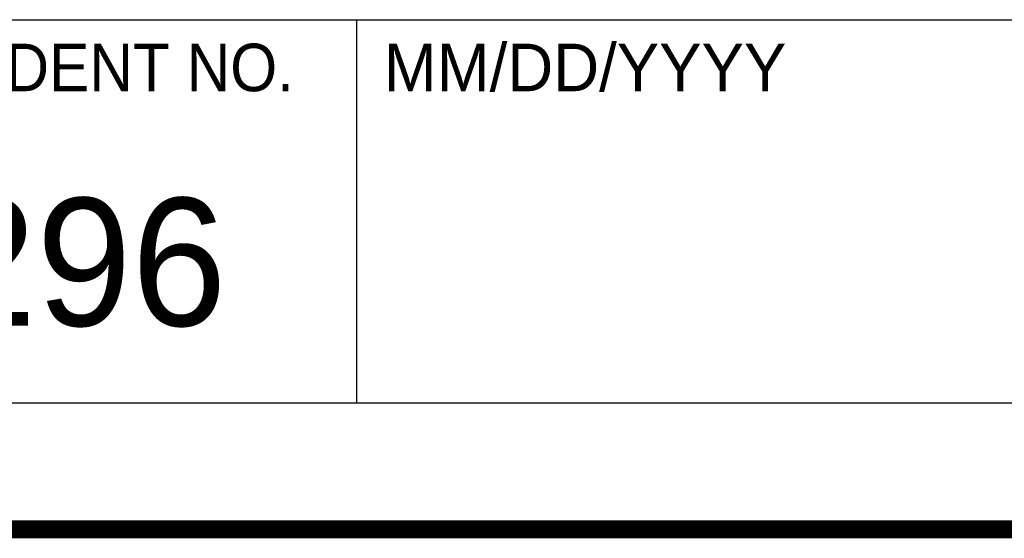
# Model space of a CAD drawing. Header units: inches. Extents: x 0.2 to 16.8, y 0.1 to 10.8.
# Tile 4 of 9: x 13.769 to 14.872, y 0.249 to 0.83. Entities that reach past the tile are written whole.
import ezdxf
from ezdxf.enums import TextEntityAlignment as Align

# ---------------------------------------------------------------- set-up
doc = ezdxf.new("R2010")
doc.units = ezdxf.units.IN
doc.header["$LTSCALE"] = 0.935
doc.header["$MEASUREMENT"] = 0
doc.layers.get('0').update_dxf_attribs({"linetype": 'CONTINUOUS'})
doc.styles.get("Standard").update_dxf_attribs({"font": 'txt', "width": 0.8})

msp = doc.modelspace()

# ---------------------------------------------------------------- linework, layer by layer
at = {"color": 2, "linetype": 'CONTINUOUS'}
for p, q in [((13.0652, 0.8295), (16.745, 0.8295)), ((14.146, 0.8295), (14.146, 0.4005)), ((13.0652, 0.4005), (16.745, 0.4005)), ((13.0652, 0.2605), (16.745, 0.2605))]:
    msp.add_line(p, q, dxfattribs=at)
at = {"color": 7, "linetype": 'CONTINUOUS', "const_width": 0.02}
msp.add_lwpolyline([(0.25, 0.2586), (16.75, 0.2586)], dxfattribs=at)

# ---------------------------------------------------------------- texts
at = {"color": 2, "linetype": 'CONTINUOUS'}
msp.add_text('MM/DD/YYYY', height=0.05325, dxfattribs=at).set_placement((14.1765, 0.7494))
at = {"color": 2, "linetype": 'CONTINUOUS', "width": 0.95}
msp.add_text('CODE IDENT NO.', height=0.053254, dxfattribs=at).set_placement((13.7978, 0.7494), align=Align.CENTER)
at = {"color": 7, "linetype": 'CONTINUOUS'}
msp.add_text('7U296', height=0.14316, dxfattribs=at).set_placement((13.4363, 0.4866))

doc.saveas('drawing.dxf')
